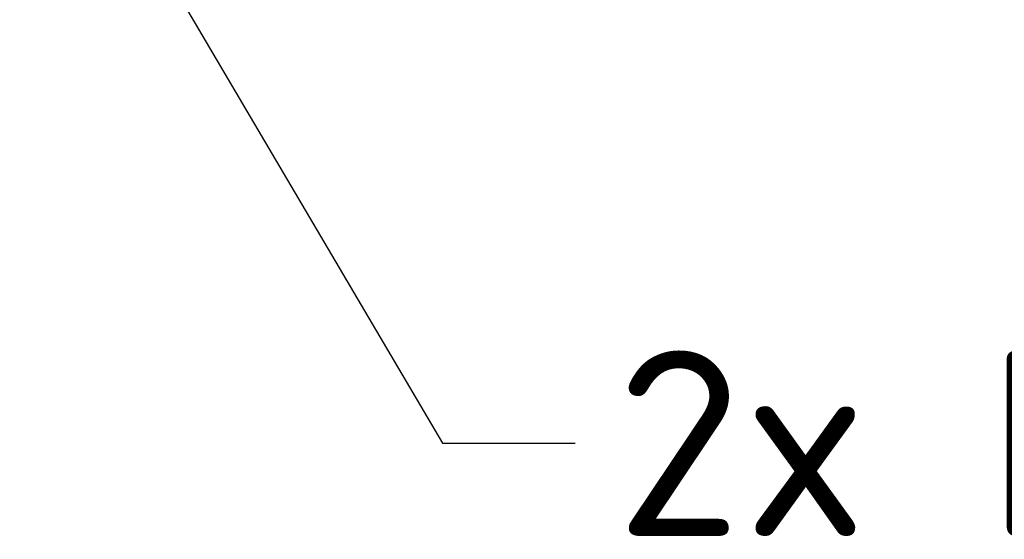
# Model space of a CAD drawing. Header units: millimetres. Extents: x 5 to 415, y 5 to 292.
# Tile 68 of 199: x 115 to 133, y 204 to 214. Entities that reach past the tile are written whole.
import ezdxf

# ---------------------------------------------------------------- set-up
doc = ezdxf.new("R2010")
doc.units = ezdxf.units.MM
doc.layers.add('Symbol (ISO)', color=7, linetype='Continuous', lineweight=25)
doc.styles.add('Notiztext (ISO)', font='isocpeur.ttf')
doc.dimstyles.new('Standard - Methode 1b (ISO)$7', dxfattribs={"dimtxt": 3.5, "dimasz": 2.5, "dimexe": 2, "dimexo": 0, "dimgap": 0.762, "dimtad": 1, "dimtoh": 1, "dimdsep": 46, "dimtxsty": 'Notiztext (ISO)', "dimcen": 0.09, "dimdle": 10, "dimclrd": 256, "dimclre": 256, "dimclrt": 256, "dimazin": 2, "dimtfac": 1, "dimtmove": 0, "dimatfit": 3, "dimfxl": 1, "dimtolj": 1, "dimlwd": -1, "dimlwe": -1, "dimarcsym": 0})

msp = doc.modelspace()

# ---------------------------------------------------------------- texts
at = {"layer": 'Symbol (ISO)', "insert": (126.10914338, 208.01567336), "char_height": 3.4999999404, "width": 21.2239381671, "attachment_point": 1, "style": 'Notiztext (ISO)'}
msp.add_mtext('\\fISOCPEUR|b0|i0;{\\H3.5000;2x M2 }\\fAIGDT|b0|i0;{\\H3.5000;x}\\fISOCPEUR|b0|i0;{\\H3.5000;3}', dxfattribs=at)

# ---------------------------------------------------------------- leaders
at = {"layer": 'Symbol (ISO)', "annotation_type": 0, "has_hookline": 1, "hookline_direction": 0, "text_width": 20.64677992}
msp.add_leader([(111.55702997, 225.43683781), (122.84714338, 206.26567339), (125.34714338, 206.26567339)], dimstyle='Standard - Methode 1b (ISO)$7', override={"dimtad": 0}, dxfattribs=at)

doc.saveas('drawing.dxf')
